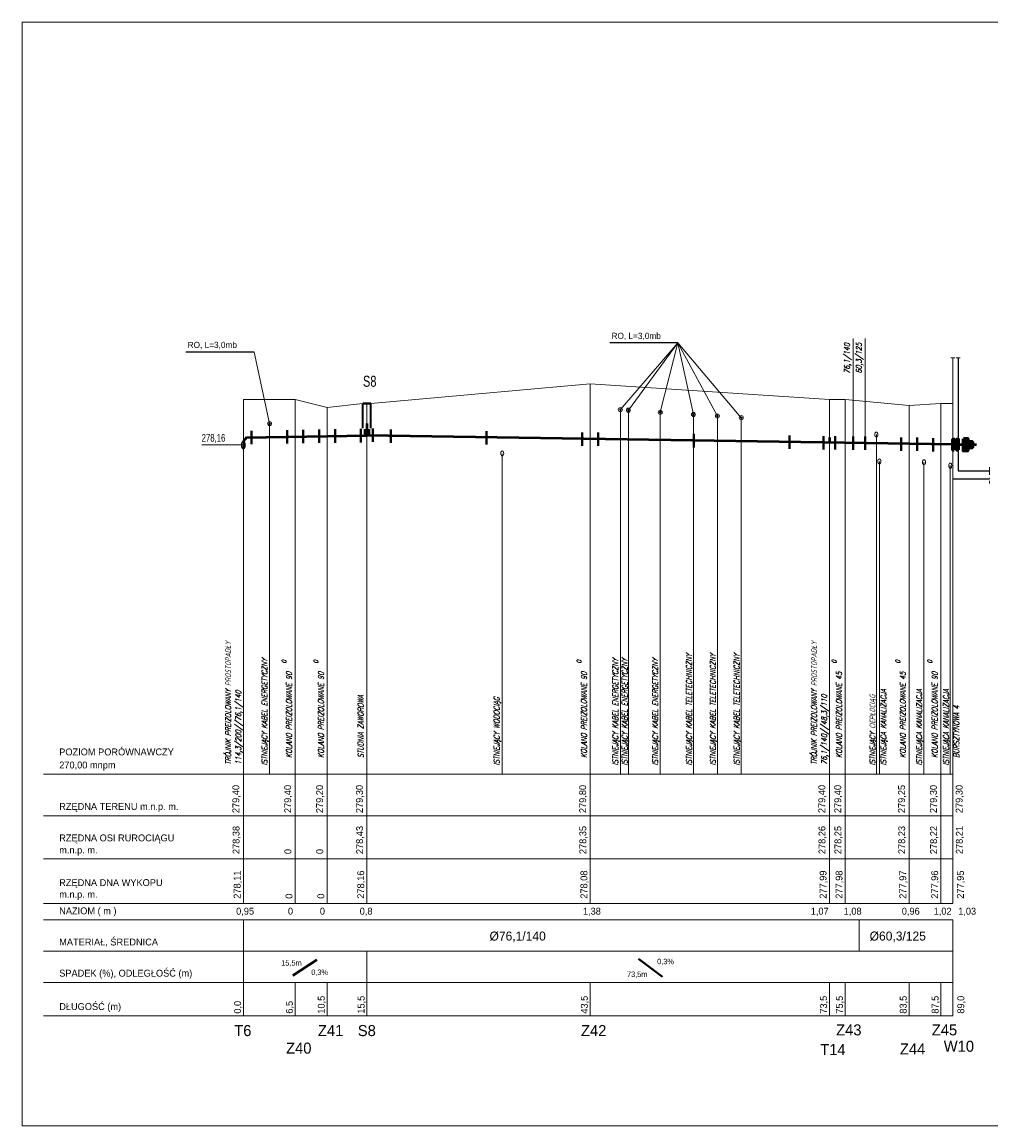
# Model space of a CAD drawing. Extents: x 6567519 to 6569315, y 5583523 to 5585607.
# Tile 63 of 67: x 6568205 to 6568448, y 5585308 to 5585585. Entities that reach past the tile are written whole.
import ezdxf

# ---------------------------------------------------------------- set-up
doc = ezdxf.new("R2010")
doc.units = 0
doc.linetypes.add('GAK', pattern=[3.5, 2, -0.7, 0.1, -0.7])
doc.linetypes.add('KOC', pattern=[2, 1.5, -0.5])
for name, color, linetype, lineweight in [('0-przyłącze', 7, 'CONTINUOUS', 50), ('monitorigng', 220, 'KOC', 30), ('pomocnicza', 140, 'CONTINUOUS', 30), ('siec', 7, 'GAK', 70), ('tekst', 2, 'CONTINUOUS', 20)]:
    doc.layers.add(name, color=color, linetype=linetype, lineweight=lineweight)
doc.layers.add('tabela', color=141, linetype='CONTINUOUS')
doc.layers.add('teren', color=7, linetype='CONTINUOUS')
doc.styles.add('ULICA', font='SIMPLEX', dxfattribs={"width": 0.8, "oblique": 15.00003, "height": 1.25})

msp = doc.modelspace()

# ---------------------------------------------------------------- hatches: boundary and pattern name
at = {"layer": 'siec', "linetype": 'Continuous'}
for points in [[(6568438.265, 5585480.158), (6568438.56, 5585480.158), (6568438.561, 5585477.55), (6568438.265, 5585477.55)], [(6568439.321, 5585480.158), (6568439.616, 5585480.158), (6568439.616, 5585477.55), (6568439.321, 5585477.55)]]:
    msp.add_hatch(color=256, dxfattribs=at).paths.add_polyline_path(points)
at = {"layer": 'siec', "lineweight": 20}
h = msp.add_hatch(color=3, dxfattribs=at)
h.paths.add_polyline_path([(6568443.176, 5585479.559), (6568443.176, 5585478.854), (6568441.984, 5585478.854), (6568441.984, 5585479.559)])
h.paths.add_polyline_path([(6568441.984, 5585478.149), (6568441.984, 5585478.854), (6568443.176, 5585478.854), (6568443.176, 5585478.149)])
h.paths.add_polyline_path([(6568440.917, 5585478.854), (6568441.984, 5585478.854), (6568441.984, 5585478.149), (6568441.984, 5585477.363), (6568440.917, 5585477.363)])
h.paths.add_polyline_path([(6568440.917, 5585480.345), (6568441.984, 5585480.345), (6568441.984, 5585478.854), (6568440.917, 5585478.854)])

# ---------------------------------------------------------------- linework, layer by layer
at = {"layer": '0-przyłącze', "color": 0, "lineweight": 25}
for p, q in [((6568369.276, 5585504.373), (6568352.173, 5585504.372)), ((6568262.935, 5585502.101), (6568245.832, 5585502.1))]:
    msp.add_line(p, q, dxfattribs=at)
at = {"layer": '0-przyłącze', "color": 1, "linetype": 'ByBlock', "lineweight": 40}
for p, q in [((6568262.271, 5585482.365), (6568262.271, 5585479.007)), ((6568271.279, 5585482.513), (6568271.279, 5585479.155)), ((6568275.267, 5585482.572), (6568275.267, 5585479.214)), ((6568279.279, 5585482.642), (6568279.279, 5585479.284)), ((6568283.267, 5585482.702), (6568283.267, 5585479.343)), ((6568289.751, 5585482.788), (6568289.751, 5585479.43)), ((6568292.737, 5585482.916), (6568292.737, 5585479.558)), ((6568297.285, 5585482.644), (6568297.285, 5585479.285)), ((6568321.282, 5585482.268), (6568321.282, 5585478.91)), ((6568345.279, 5585481.893), (6568345.279, 5585478.534)), ((6568349.267, 5585481.887), (6568349.267, 5585478.529)), ((6568373.265, 5585481.531), (6568373.265, 5585478.173)), ((6568397.262, 5585481.176), (6568397.262, 5585477.817)), ((6568405.768, 5585480.989), (6568405.768, 5585477.631)), ((6568408.762, 5585480.992), (6568408.762, 5585477.634)), ((6568413.267, 5585480.886), (6568413.267, 5585477.527)), ((6568416.265, 5585480.924), (6568416.265, 5585477.566)), ((6568425.279, 5585480.641), (6568425.279, 5585477.283)), ((6568429.267, 5585480.635), (6568429.267, 5585477.277)), ((6568433.279, 5585480.516), (6568433.279, 5585477.157))]:
    msp.add_line(p, q, dxfattribs=at)
at = {"layer": '0-przyłącze', "color": 0, "lineweight": 20, "extrusion": (0, 0, -1)}
for centre in [(6568419.059, 5585481.376), (6568325.191, 5585476.658), (6568419.809, 5585474.638), (6568431.005, 5585474.44), (6568437.6, 5585473.589)]:
    msp.add_ellipse(centre, major_axis=(0, 0.646), ratio=0.5936938, dxfattribs=at)
at = {"layer": '0-przyłącze', "color": 0, "lineweight": 30}
msp.add_ellipse((6568260.265, 5585478.784), major_axis=(0, -0.956), ratio=0.4013823, dxfattribs=at)
at = {"layer": 'monitorigng', "color": 1, "linetype": 'ByBlock', "lineweight": 20}
for p, q in [((6568354.832, 5585396.154), (6568354.832, 5585487.65)), ((6568356.856, 5585396.154), (6568356.856, 5585487.515)), ((6568364.832, 5585396.154), (6568364.832, 5585486.983)), ((6568266.832, 5585396.154), (6568266.832, 5585484.154))]:
    msp.add_line(p, q, dxfattribs=at)
at = {"layer": 'monitorigng', "color": 40, "linetype": 'ByBlock', "lineweight": 20}
for p, q in [((6568373.173, 5585396.154), (6568373.173, 5585486.427)), ((6568379.173, 5585396.154), (6568379.173, 5585486.027)), ((6568385.173, 5585396.154), (6568385.173, 5585485.627))]:
    msp.add_line(p, q, dxfattribs=at)
at = {"layer": 'monitorigng', "color": 6, "linetype": 'ByBlock', "lineweight": 20}
msp.add_line((6568419.059, 5585396.154), (6568419.059, 5585481.376), dxfattribs=at)
at = {"layer": 'monitorigng', "color": 5, "linetype": 'ByBlock', "lineweight": 20}
msp.add_line((6568325.191, 5585396.154), (6568325.191, 5585476.564), dxfattribs=at)
at = {"layer": 'monitorigng', "color": 44, "linetype": 'ByBlock', "lineweight": 20}
for p, q in [((6568419.809, 5585396.154), (6568419.809, 5585474.638)), ((6568431.005, 5585396.154), (6568431.005, 5585474.44)), ((6568437.6, 5585396.154), (6568437.6, 5585473.589))]:
    msp.add_line(p, q, dxfattribs=at)
at = {"layer": 'pomocnicza', "color": 0, "lineweight": 20}
for p, q in [((6568260.265, 5585363.693), (6568260.265, 5585396.154)), ((6568273.265, 5585363.693), (6568273.265, 5585396.154)), ((6568281.265, 5585363.693), (6568281.265, 5585396.154)), ((6568291.265, 5585363.693), (6568291.265, 5585396.154)), ((6568347.265, 5585363.693), (6568347.265, 5585396.154)), ((6568407.265, 5585363.693), (6568407.265, 5585396.154)), ((6568411.265, 5585363.693), (6568411.265, 5585396.154)), ((6568427.265, 5585363.693), (6568427.265, 5585396.154)), ((6568435.265, 5585363.693), (6568435.265, 5585396.154)), ((6568438.265, 5585363.693), (6568438.265, 5585396.154)), ((6568260.265, 5585335.54), (6568260.265, 5585359.582)), ((6568438.265, 5585335.54), (6568438.265, 5585359.582)), ((6568291.265, 5585335.54), (6568291.265, 5585351.736)), ((6568273.265, 5585335.54), (6568273.265, 5585343.916)), ((6568281.265, 5585335.54), (6568281.265, 5585343.916)), ((6568347.265, 5585335.54), (6568347.265, 5585343.916)), ((6568407.265, 5585335.54), (6568407.265, 5585343.916)), ((6568411.265, 5585335.54), (6568411.265, 5585343.916)), ((6568427.265, 5585335.54), (6568427.265, 5585343.916)), ((6568435.265, 5585335.54), (6568435.265, 5585343.916))]:
    msp.add_line(p, q, dxfattribs=at)
at = {"layer": 'siec', "linetype": 'ByBlock', "lineweight": 20}
for p, q in [((6568204.74, 5585584.897), (6568813.784, 5585584.897)), ((6568204.74, 5585584.897), (6568204.74, 5585307.897)), ((6568354.832, 5585487.65), (6568369.276, 5585504.373)), ((6568356.856, 5585487.515), (6568369.276, 5585504.373)), ((6568364.832, 5585486.983), (6568369.276, 5585504.373)), ((6568373.173, 5585486.427), (6568369.276, 5585504.373)), ((6568379.173, 5585486.027), (6568369.276, 5585504.373)), ((6568385.173, 5585485.627), (6568369.276, 5585504.373)), ((6568413.267, 5585480.924), (6568413.267, 5585505.456)), ((6568416.265, 5585480.476), (6568416.265, 5585505.503)), ((6568266.832, 5585484.154), (6568262.935, 5585502.101)), ((6568347.265, 5585494.154), (6568292.262, 5585489.154)), ((6568347.265, 5585396.154), (6568347.265, 5585494.154)), ((6568407.265, 5585490.154), (6568347.265, 5585494.154)), ((6568260.265, 5585396.154), (6568260.265, 5585490.154)), ((6568273.265, 5585490.154), (6568260.265, 5585490.154)), ((6568273.265, 5585396.154), (6568273.265, 5585490.154)), ((6568281.265, 5585488.154), (6568273.265, 5585490.154)), ((6568290.268, 5585489.154), (6568281.265, 5585488.154)), ((6568291.265, 5585396.154), (6568291.265, 5585489.154)), ((6568407.265, 5585396.154), (6568407.265, 5585490.154)), ((6568411.265, 5585490.154), (6568407.265, 5585490.154)), ((6568411.265, 5585396.154), (6568411.265, 5585490.154)), ((6568427.265, 5585488.654), (6568411.265, 5585490.154)), ((6568435.265, 5585489.154), (6568427.265, 5585488.654)), ((6568435.265, 5585396.154), (6568435.265, 5585489.154)), ((6568438.265, 5585489.154), (6568435.265, 5585489.154)), ((6568438.265, 5585396.154), (6568438.265, 5585489.154)), ((6568281.265, 5585396.154), (6568281.265, 5585488.154)), ((6568427.265, 5585396.154), (6568427.265, 5585488.654)), ((6568260.265, 5585478.784), (6568249.84, 5585478.784)), ((6568204.74, 5585307.897), (6568813.784, 5585307.897))]:
    msp.add_line(p, q, dxfattribs=at)
at = {"layer": 'siec', "color": 0, "linetype": 'ByBlock', "lineweight": 20}
for p, q in [((6568437.754, 5585500.644), (6568438.777, 5585500.644)), ((6568439.104, 5585500.644), (6568440.127, 5585500.644)), ((6568414.765, 5585351.736), (6568414.765, 5585359.582))]:
    msp.add_line(p, q, dxfattribs=at)
at = {"layer": 'siec', "color": 0, "linetype": 'Continuous', "lineweight": 20}
msp.add_line((6568438.265, 5585481.151), (6568438.265, 5585500.644), dxfattribs=at)
at = {"layer": 'siec', "color": 0, "linetype": 'ByBlock', "lineweight": 35}
for p, q in [((6568290.263, 5585482.955), (6568290.268, 5585489.154)), ((6568292.263, 5585482.955), (6568292.263, 5585489.154))]:
    msp.add_line(p, q, dxfattribs=at)
at = {"layer": 'siec', "color": 0, "linetype": 'ByBlock', "lineweight": 40}
msp.add_line((6568290.268, 5585489.154), (6568292.262, 5585489.154), dxfattribs=at)
at = {"layer": 'siec', "color": 0, "linetype": 'ByBlock', "lineweight": 50}
for p, q in [((6568291.265, 5585484.175), (6568291.265, 5585481.154)), ((6568290.709, 5585482.731), (6568290.708, 5585481.145)), ((6568291.76, 5585482.747), (6568291.76, 5585481.182))]:
    msp.add_line(p, q, dxfattribs=at)
at = {"layer": 'siec', "color": 0, "linetype": 'Continuous', "lineweight": 50}
msp.add_line((6568261.034, 5585480.666), (6568260.265, 5585479.74), dxfattribs=at)
at = {"layer": 'siec', "linetype": 'ByBlock', "lineweight": 50}
for p, q in [((6568261.034, 5585480.666), (6568291.265, 5585481.154)), ((6568438.265, 5585478.854), (6568291.265, 5585481.154)), ((6568407.265, 5585480.679), (6568407.265, 5585479.339))]:
    msp.add_line(p, q, dxfattribs=at)
at = {"layer": 'siec', "color": 1, "linetype": 'ByBlock', "lineweight": 50}
msp.add_line((6568438.265, 5585478.854), (6568444.168, 5585478.854), dxfattribs=at)
at = {"layer": 'siec', "color": 1, "lineweight": 20}
msp.add_line((6568447.435, 5585473.247), (6568447.435, 5585469.097), dxfattribs=at)
at = {"layer": 'siec', "linetype": 'Continuous'}
for points in [[(6568438.561, 5585477.55), (6568438.265, 5585477.55), (6568438.265, 5585480.158), (6568438.561, 5585480.158)], [(6568439.616, 5585477.55), (6568439.321, 5585477.55), (6568439.321, 5585480.158), (6568439.616, 5585480.158)], [(6568440.917, 5585480.345), (6568441.984, 5585480.345), (6568441.984, 5585477.363), (6568440.917, 5585477.363)], [(6568441.984, 5585479.559), (6568443.176, 5585479.559), (6568443.176, 5585478.149), (6568441.984, 5585478.149)]]:
    msp.add_lwpolyline(points, close=True, dxfattribs=at)
at = {"layer": 'siec', "linetype": 'Continuous', "lineweight": 20}
for centre in [(6568354.832, 5585487.65), (6568356.856, 5585487.515), (6568364.832, 5585486.983), (6568373.173, 5585486.427), (6568379.173, 5585486.027), (6568266.832, 5585484.154), (6568385.173, 5585485.627)]:
    msp.add_circle(centre, 0.508, dxfattribs=at)
at = {"layer": 'siec', "linetype": 'ByBlock', "lineweight": 20}
for centre in [(6568354.832, 5585487.65), (6568356.856, 5585487.515), (6568364.832, 5585486.983), (6568373.173, 5585486.427), (6568379.173, 5585486.027), (6568266.832, 5585484.154), (6568385.173, 5585485.627)]:
    msp.add_circle(centre, 0.216, dxfattribs=at)
at = {"layer": 'tabela', "color": 0, "linetype": 'ByBlock', "lineweight": 20}
for p, q in [((6568210.117, 5585396.154), (6568438.265, 5585396.154)), ((6568210.117, 5585385.747), (6568438.265, 5585385.747)), ((6568210.117, 5585374.886), (6568438.265, 5585374.886)), ((6568210.117, 5585374.886), (6568438.265, 5585374.886)), ((6568210.117, 5585363.693), (6568438.265, 5585363.693)), ((6568210.117, 5585359.582), (6568438.265, 5585359.582)), ((6568210.117, 5585351.736), (6568438.265, 5585351.736)), ((6568210.117, 5585351.736), (6568438.265, 5585351.736)), ((6568210.117, 5585351.736), (6568438.265, 5585351.736)), ((6568210.117, 5585343.916), (6568438.265, 5585343.916)), ((6568210.117, 5585343.916), (6568438.265, 5585343.916)), ((6568210.117, 5585335.54), (6568438.265, 5585335.54))]:
    msp.add_line(p, q, dxfattribs=at)
at = {"layer": 'tekst', "color": 0, "linetype": 'ByBlock', "lineweight": 40}
for p, q in [((6568272.658, 5585345.652), (6568278.652, 5585349.559)), ((6568359.403, 5585349.804), (6568365.397, 5585345.315))]:
    msp.add_line(p, q, dxfattribs=at)
at = {"layer": 'teren', "color": 3}
for p, q in [((6568439.616, 5585500.644), (6568439.616, 5585472.266)), ((6568438.265, 5585470.266), (6568447.435, 5585470.266)), ((6568439.616, 5585472.266), (6568447.435, 5585472.266)), ((6568439.616, 5585472.266), (6568447.435, 5585472.266))]:
    msp.add_line(p, q, dxfattribs=at)

# ---------------------------------------------------------------- texts
at = {"layer": 'pomocnicza', "color": 0, "linetype": 'ByBlock', "lineweight": 20, "style": 'ULICA', "oblique": 15.00003, "width": 0.8}
for s, height, p in [('76,1/140', 1.4, (6568412.367, 5585496.642)), ('60,3/125', 1.4, (6568415.367, 5585496.689)), ('TRÓJNIK PREIZOLOWANY PROSTOPADŁY', 1.4, (6568257.145, 5585398.513)), ('TRÓJNIK PREIZOLOWANY PROSTOPADŁY', 1.4, (6568404.145, 5585398.513)), ('ISTNIEJĄCY KABEL TELETECHNICZNY', 1.4, (6568372.745, 5585398.321)), ('ISTNIEJĄCY KABEL TELETECHNICZNY', 1.4, (6568378.745, 5585398.321)), ('ISTNIEJĄCY KABEL TELETECHNICZNY', 1.4, (6568384.745, 5585398.321)), ('ISTNIEJĄCY KABEL ENERGETYCZNY', 1.4, (6568266.263, 5585398.321)), ('0', 1.12, (6568271.025, 5585423.926)), ('0', 1.12, (6568279.025, 5585423.926)), ('0', 1.12, (6568345.025, 5585423.926)), ('ISTNIEJĄCY KABEL ENERGETYCZNY', 1.4, (6568354.263, 5585398.321)), ('ISTNIEJĄCY KABEL ENERGETYCZNY', 1.4, (6568356.638, 5585398.321)), ('ISTNIEJĄCY KABEL ENERGETYCZNY', 1.4, (6568364.263, 5585398.321)), ('0', 1.12, (6568409.025, 5585423.926)), ('0', 1.12, (6568425.025, 5585423.926)), ('0', 1.12, (6568433.025, 5585423.926)), ('KOLANO PREIZOLOWANE 90', 1.4, (6568272.41, 5585400.212)), ('KOLANO PREIZOLOWANE 90', 1.4, (6568280.41, 5585400.212)), ('KOLANO PREIZOLOWANE 90', 1.4, (6568346.41, 5585400.212)), ('KOLANO PREIZOLOWANE 45', 1.4, (6568410.41, 5585400.212)), ('KOLANO PREIZOLOWANE 45', 1.4, (6568426.41, 5585400.212)), ('KOLANO PREIZOLOWANE 90', 1.4, (6568434.41, 5585400.212)), ('ISTNIEJĄCY CIEPŁOCIĄG', 1.4, (6568418.786, 5585398.321)), ('ISTNIEJĄCA KANALIZACJA', 1.4, (6568421.546, 5585398.321)), ('ISTNIEJĄCA KANALIZACJA', 1.4, (6568430.49, 5585398.321)), ('ISTNIEJĄCA KANALIZACJA', 1.4, (6568437.252, 5585398.321)), ('STUDNIA ZAWOROWA', 1.4, (6568290.41, 5585400.212)), ('ISTNIEJĄCY WODOCIĄG', 1.4, (6568324.515, 5585398.321)), ('114,3/200//76,1/140', 1.4, (6568259.666, 5585398.513)), ('76,1/140//48,3/110', 1.4, (6568406.666, 5585398.513)), ('BURSZTYNOWA 4', 1.4, (6568439.844, 5585400.212))]:
    msp.add_text(s, height=height, rotation=90, dxfattribs=at).set_placement(p)
at = {"layer": 'tekst', "color": 141, "lineweight": 20}
for p in [(6568352.618, 5585505.378), (6568246.277, 5585503.105)]:
    msp.add_text('RO, L=3,0mb', height=1.54829, dxfattribs=at).set_placement(p)
at = {"layer": 'tekst', "color": 0, "lineweight": 20}
for s, height, width, p in [('S8', 2.7648, 0.75, (6568290.26, 5585493.379)), ('278,16', 1.9354, 0.75, (6568249.795, 5585479.601)), ('15,5m', 1.38, 0.8, (6568269.758, 5585348.11)), ('0,3%%%', 1.38, 0.8, (6568364.062, 5585348.477)), ('0,3%%%', 1.38, 0.8, (6568277.281, 5585345.759)), ('73,5m', 1.38, 0.8, (6568356.503, 5585345.258))]:
    msp.add_text(s, height=height, dxfattribs=dict(at, width=width)).set_placement(p)
for s, height, p in [('POZIOM PORÓWNAWCZY ', 1.728, (6568214.057, 5585400.882)), ('270,00 mnpm', 1.728, (6568214.057, 5585397.6)), ('RZĘDNA TERENU m.n.p. m.', 1.728, (6568214.057, 5585387.194)), ('RZĘDNA OSI RUROCIĄGU ', 1.728, (6568214.057, 5585379.308)), ('m.n.p. m.', 1.728, (6568214.057, 5585376.263)), ('RZĘDNA DNA WYKOPU', 1.728, (6568214.057, 5585368.087)), ('m.n.p. m.', 1.728, (6568214.057, 5585365.14)), ('NAZIOM ( m )', 1.728, (6568214.057, 5585360.999)), ('0,95', 1.728, (6568258.442, 5585360.917)), ('0', 1.728, (6568271.442, 5585360.917)), ('0', 1.728, (6568279.442, 5585360.917)), ('0,8', 1.728, (6568289.442, 5585360.917)), ('1,38', 1.728, (6568345.442, 5585360.917)), ('1,07', 1.728, (6568402.594, 5585360.917)), ('1,08', 1.728, (6568410.861, 5585360.917)), ('0,96', 1.728, (6568425.442, 5585360.917)), ('1,02', 1.728, (6568433.442, 5585360.917)), ('1,03', 1.728, (6568439.594, 5585360.917)), ('%%C76,1/140', 2.2574, (6568322.021, 5585354.415)), ('%%C60,3/125', 2.2574, (6568417.38, 5585354.415)), ('MATERIAŁ, ŚREDNICA', 1.728, (6568214.057, 5585353.182)), ('SPADEK (%), ODLEGŁOŚĆ (m)', 1.728, (6568214.057, 5585345.362)), ('DŁUGOŚĆ (m)', 1.728, (6568214.057, 5585336.986)), ('T6', 2.7648, (6568257.968, 5585330.441)), ('Z41', 2.7648, (6568278.968, 5585330.441)), ('S8', 2.7648, (6568288.968, 5585330.441)), ('Z42', 2.7648, (6568344.968, 5585330.441)), ('Z43', 2.7648, (6568408.968, 5585330.614)), ('Z45', 2.7648, (6568432.968, 5585330.614)), ('Z40', 2.7648, (6568270.968, 5585326.037)), ('T14', 2.7648, (6568404.968, 5585325.66)), ('Z44', 2.7648, (6568424.968, 5585325.822)), ('W10', 2.7648, (6568435.968, 5585326.511))]:
    msp.add_text(s, height=height, dxfattribs=at).set_placement(p)
for s, p in [('279,40', (6568259.241, 5585386.399)), ('279,40', (6568272.241, 5585386.399)), ('279,20', (6568280.241, 5585386.399)), ('279,30', (6568290.241, 5585386.399)), ('279,80', (6568346.241, 5585386.399)), ('279,40', (6568406.241, 5585386.399)), ('279,40', (6568410.241, 5585386.399)), ('279,25', (6568426.241, 5585386.399)), ('279,30', (6568434.241, 5585386.399)), ('279,30', (6568440.695, 5585386.399)), ('278,38', (6568259.285, 5585376.106)), ('278,43', (6568290.285, 5585376.106)), ('278,35', (6568346.285, 5585376.106)), ('278,26', (6568406.285, 5585376.106)), ('278,25', (6568410.285, 5585376.106)), ('278,23', (6568426.285, 5585376.106)), ('278,22', (6568434.285, 5585376.106)), ('278,21', (6568440.739, 5585376.106)), ('0', (6568272.285, 5585376.106)), ('0', (6568280.285, 5585376.106)), ('278,11', (6568259.562, 5585364.913)), ('278,16', (6568290.562, 5585364.913)), ('278,08', (6568346.562, 5585364.913)), ('277,99', (6568406.562, 5585364.913)), ('277,98', (6568410.562, 5585364.913)), ('277,97', (6568426.562, 5585364.913)), ('277,96', (6568434.562, 5585364.913)), ('277,95', (6568441.016, 5585364.913)), ('0', (6568272.562, 5585364.913)), ('0', (6568280.562, 5585364.913)), ('10,5', (6568280.664, 5585336.064)), ('15,5', (6568290.664, 5585336.064)), ('43,5', (6568346.664, 5585336.064)), ('73,5', (6568406.664, 5585336.064)), ('75,5', (6568410.664, 5585336.064)), ('83,5', (6568426.664, 5585336.064)), ('87,5', (6568434.664, 5585336.064)), ('89,0', (6568441.118, 5585336.064)), ('0,0', (6568259.664, 5585336.064)), ('6,5', (6568272.664, 5585336.064))]:
    msp.add_text(s, height=1.728, rotation=90, dxfattribs=at).set_placement(p)

doc.saveas('drawing.dxf')
